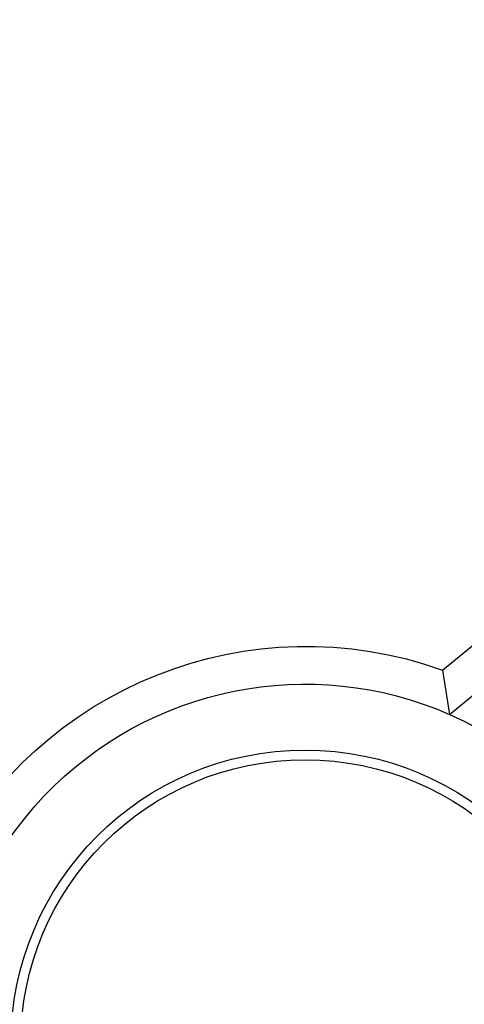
# Model space of a CAD drawing. Header units: metres. Extents: x 233585 to 233911, y 556986 to 557213.
# Tile 3 of 58: x 233725 to 233736, y 557038 to 557064. Entities that reach past the tile are written whole.
import ezdxf

# ---------------------------------------------------------------- set-up
doc = ezdxf.new("R2010")
doc.units = ezdxf.units.M
for name, color, linetype in [('_D_Buildings', 4, 'Continuous'), ('_D_Design lines', 5, 'Continuous'), ('_D_Hatches_materials', 253, 'Continuous')]:
    doc.layers.add(name, color=color, linetype=linetype)

msp = doc.modelspace()

# ---------------------------------------------------------------- linework, layer by layer
at = {"layer": '_D_Buildings'}
msp.add_lwpolyline([(233722.962, 557041.6866756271, -0.3775713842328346), (233735.798, 557046.792), (233754.8049999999, 557062.374, 0.6341793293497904), (233752.9699999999, 557069.575), (233751.3829999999, 557075.308), (233740.3208266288, 557115.8371295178), (233732.7969999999, 557113.79), (233727.5837005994, 557132.6621438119), (233728.2559312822, 557132.8445682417), (233726.2539999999, 557140.228), (233727.0968157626, 557140.4580185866), (233723.0349999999, 557155.341), (233722.5911683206, 557155.195381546), (233718.8339999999, 557169.132), (233718.5008118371, 557169.0446886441), (233714.2588148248, 557184.5696777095), (233709.241, 557183.2047907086)], format="xyb", dxfattribs=at)
at = {"layer": '_D_Design lines'}
msp.add_lwpolyline([(233741.2916559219, 557034.9697115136, -2.756991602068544), (233735.9770283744, 557045.6456797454), (233755.4401826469, 557061.6016364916, 0.5911083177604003), (233753.7803694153, 557070.3958906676), (233752.3472365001, 557075.5730494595), (233741.0224357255, 557117.0643823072), (233734.8992812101, 557115.3983563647), (233709.3563886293, 557209.6044891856)], format="xyb", dxfattribs=at)
msp.add_circle((233732.2443511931, 557037.1239962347), 7.59961359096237, dxfattribs=at)
at = {"layer": '_D_Hatches_materials', "color": 254, "true_color": 0xe7d8d3}
msp.add_lwpolyline([(233735.798, 557046.792), (233735.9770283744, 557045.6456797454)], dxfattribs=at)
msp.add_lwpolyline([(233735.9770283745, 557045.6456797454, -0.3623899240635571), (233741.2916559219, 557034.9697115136, -4.910005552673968)], format="xyb", dxfattribs=at)
at = {"layer": '_D_Hatches_materials'}
msp.add_circle((233732.2443511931, 557037.1239962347), 7.34961359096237, dxfattribs=at)

doc.saveas('drawing.dxf')
